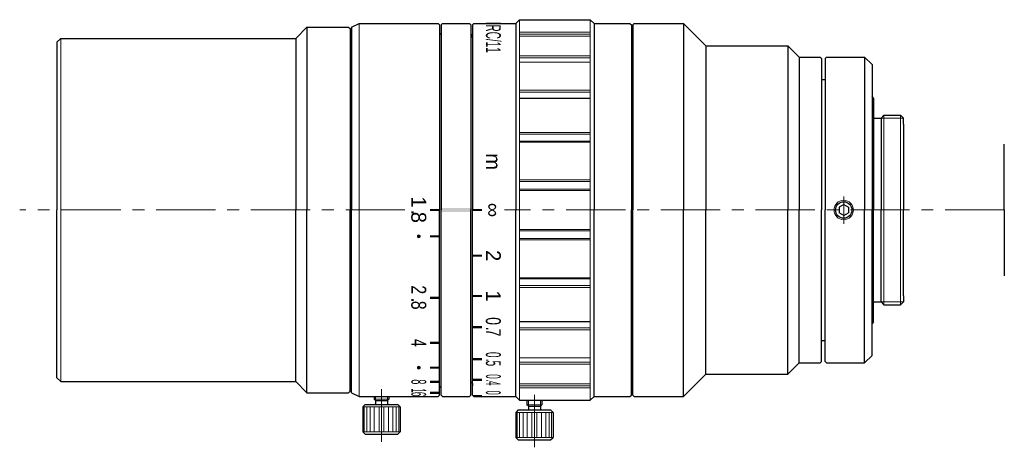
# Model space of a CAD drawing. Header units: millimetres. Extents: x -68 to 64, y 268 to 326.
import ezdxf
from ezdxf.enums import TextEntityAlignment as Align

# ---------------------------------------------------------------- set-up
doc = ezdxf.new("R2010")
doc.units = ezdxf.units.MM
doc.header["$LTSCALE"] = 0.25
doc.linetypes.add('CENTER', pattern=[50.8, 31.75, -6.35, 6.35, -6.35])
for name, color, linetype, lineweight in [('01_中心線', 1, 'CENTER', 20), ('03_寸法・文字', 50, 'Continuous', 20), ('外観図', 7, 'Continuous', 30)]:
    doc.layers.add(name, color=color, linetype=linetype, lineweight=lineweight)
doc.styles.add('VS Standard', font='txt', dxfattribs={"height": 3})

msp = doc.modelspace()

# ---------------------------------------------------------------- hatches: boundary and pattern name
at = {"layer": '03_寸法・文字'}
h = msp.add_hatch(color=256, dxfattribs=at)
h.dxf.hatch_style = 1
h.paths.add_polyline_path([(-12.2, 299.85), (-12.2, 300.15), (-13.5, 300.15), (-13.5, 299.85)])
h = msp.add_hatch(color=256, dxfattribs=at)
h.dxf.hatch_style = 1
h.paths.add_polyline_path([(-8, 300.25), (-12, 300.25), (-12, 299.75), (-8, 299.75)])
h = msp.add_hatch(color=256, dxfattribs=at)
h.dxf.hatch_style = 1
h.paths.add_polyline_path([(-6.5, 299.85), (-6.5, 300.15), (-7.8, 300.15), (-7.8, 299.85)])
h = msp.add_hatch(color=256, dxfattribs=at)
h.dxf.hatch_style = 1
h.paths.add_polyline_path([(-15, 296.22, 1), (-15, 296.72, 1)])
h = msp.add_hatch(color=256, dxfattribs=at)
h.dxf.hatch_style = 1
h.paths.add_polyline_path([(-12.2, 296.32), (-12.2, 296.62), (-13.5, 296.62), (-13.5, 296.32)])
h = msp.add_hatch(color=256, dxfattribs=at)
h.dxf.hatch_style = 1
h.paths.add_polyline_path([(-6.5, 293.73), (-6.5, 294.03), (-7.8, 294.03), (-7.8, 293.73)])
h = msp.add_hatch(color=256, dxfattribs=at)
h.dxf.hatch_style = 1
h.paths.add_polyline_path([(-12.2, 288.08), (-12.2, 288.38), (-13.5, 288.38), (-13.5, 288.08)])
h = msp.add_hatch(color=256, dxfattribs=at)
h.dxf.hatch_style = 1
h.paths.add_polyline_path([(-6.5, 288.33), (-6.5, 288.63), (-7.8, 288.63), (-7.8, 288.33)])
h = msp.add_hatch(color=256, dxfattribs=at)
h.dxf.hatch_style = 1
h.paths.add_polyline_path([(-6.5, 284.14), (-6.5, 284.44), (-7.8, 284.44), (-7.8, 284.14)])
h = msp.add_hatch(color=256, dxfattribs=at)
h.dxf.hatch_style = 1
h.paths.add_polyline_path([(-12.2, 282.05), (-12.2, 282.35), (-13.5, 282.35), (-13.5, 282.05)])
h = msp.add_hatch(color=256, dxfattribs=at)
h.dxf.hatch_style = 1
h.paths.add_polyline_path([(-6.5, 279.86), (-6.5, 280.16), (-7.8, 280.16), (-7.8, 279.86)])
h = msp.add_hatch(color=256, dxfattribs=at)
h.dxf.hatch_style = 1
h.paths.add_polyline_path([(-15, 278.62, 1), (-15, 279.12, 1)])
h = msp.add_hatch(color=256, dxfattribs=at)
h.dxf.hatch_style = 1
h.paths.add_polyline_path([(-12.2, 278.72), (-12.2, 279.02), (-13.5, 279.02), (-13.5, 278.72)])
h = msp.add_hatch(color=256, dxfattribs=at)
h.dxf.hatch_style = 1
h.paths.add_polyline_path([(-6.5, 277.1), (-6.5, 277.4), (-7.8, 277.4), (-7.8, 277.1)])
h = msp.add_hatch(color=256, dxfattribs=at)
h.dxf.hatch_style = 1
h.paths.add_polyline_path([(-12.2, 276.82), (-12.2, 277.12), (-13.5, 277.12), (-13.5, 276.82)])
h = msp.add_hatch(color=256, dxfattribs=at)
h.dxf.hatch_style = 1
h.paths.add_polyline_path([(-12.2, 275.36), (-12.2, 275.66), (-13.5, 275.66), (-13.5, 275.36)])
h = msp.add_hatch(color=256, dxfattribs=at)
h.dxf.hatch_style = 1
h.paths.add_polyline_path([(-6.5, 275), (-6.5, 275.2), (-7.8, 275.2), (-7.6, 275)])

# ---------------------------------------------------------------- linework, layer by layer
at = {"layer": '01_中心線'}
for p, q in [((41.97, 301.83), (41.97, 298.14)), ((-16.86, 300), (-68.5, 300)), ((63.5, 300), (-3.52, 300)), ((-20, 268.95), (-20, 276)), ((0.5, 268.2), (0.5, 275.25))]:
    msp.add_line(p, q, dxfattribs=at)
at = {"layer": '外観図'}
for p, q in [((-24, 324.5), (-23, 325)), ((-23, 325), (-12.4, 325)), ((-12.4, 325), (-12.2, 324.8)), ((-12.2, 324.8), (-12.2, 323.75)), ((-12, 324.8), (-11.8, 325)), ((-12, 324.8), (-12, 323.55)), ((-11.8, 325), (-8.2, 325)), ((-8.2, 325), (-8, 324.8)), ((-8, 324.8), (-8, 323.05)), ((-7.8, 324.8), (-7.6, 325)), ((-7.8, 324.8), (-7.8, 323.25)), ((-7.6, 325), (-2, 325)), ((-2, 325), (-1.5, 325.5)), ((-2, 325), (-2, 300)), ((-1.5, 325.5), (8, 325.5)), ((8, 325.5), (8.5, 325)), ((8.5, 325), (13.3, 325)), ((8.5, 325), (8.5, 300)), ((13.3, 325), (13.5, 324.8)), ((13.5, 324.8), (13.5, 323.05)), ((13.9, 325), (13.7, 324.8)), ((13.7, 324.8), (13.7, 323.25)), ((13.9, 325), (20.5, 325)), ((20.5, 325), (23.5, 322)), ((20.5, 325), (20.5, 300)), ((-30, 324.5), (-31.5, 323)), ((-30, 324.5), (-24.4, 324.5)), ((-30, 324.5), (-30, 300)), ((-24.4, 324.5), (-24.2, 324.3)), ((-24.2, 324.3), (-24.2, 323.5)), ((-24.2, 323.5), (-24, 323.3)), ((-24.2, 323.5), (-24.2, 323.5)), ((-24.2, 323.5), (-24.2, 300)), ((-24, 324.5), (-24, 323.3)), ((-12.2, 324), (-12.2, 324)), ((-12.2, 323.75), (-12, 323.55)), ((-12.2, 323.75), (-12.2, 300)), ((-12, 323.55), (-12, 300)), ((-7.8, 323.25), (-7.8, 323.55)), ((-63, 323), (-63.5, 322.5)), ((-63.5, 322.5), (-63.5, 300)), ((-63, 323), (-31.5, 323)), ((-31.5, 323), (-31.5, 300)), ((-24, 323.3), (-24, 300)), ((-7.8, 323.25), (-8, 323.05)), ((-8, 323.05), (-8, 300)), ((-7.8, 323.25), (-7.8, 323.25)), ((-7.8, 323.25), (-7.8, 300)), ((13.7, 323.25), (13.5, 323.05)), ((13.5, 323.05), (13.5, 300)), ((13.7, 323.25), (13.7, 323.25)), ((13.7, 323.25), (13.7, 300)), ((23.5, 322), (34.5, 322)), ((23.5, 322), (23.5, 300)), ((34.5, 322), (36, 320.5)), ((34.5, 322), (34.5, 300)), ((36, 320.5), (38.8, 320.5)), ((36, 320.5), (36, 300)), ((38.8, 320.5), (39, 320.3)), ((39, 320.3), (39, 317.5)), ((39.67, 320.5), (39.47, 320.3)), ((39.47, 320.3), (39.47, 317.5)), ((39.67, 320.5), (44.77, 320.5)), ((44.77, 320.5), (45.77, 319.5)), ((44.77, 320.5), (44.77, 300)), ((45.77, 319.5), (45.77, 315.2)), ((39, 317.5), (39.47, 317.5)), ((39, 317.5), (39, 300)), ((39.47, 317.5), (39.47, 300)), ((45.97, 315), (45.77, 315.2)), ((45.77, 315.2), (45.77, 300)), ((45.97, 315), (45.97, 312.3)), ((45.97, 312.3), (46.97, 312.3)), ((45.97, 312.3), (45.97, 300)), ((46.97, 312.3), (47.37, 312.7)), ((46.97, 312.3), (46.97, 300)), ((47.37, 312.7), (49.57, 312.7)), ((49.97, 312.3), (49.57, 312.7)), ((49.97, 311.5), (49.97, 312.3)), ((49.97, 311.5), (49.97, 300)), ((63.5, 300), (63.5, 308.81)), ((-63.5, 277.5), (-63.5, 300)), ((-31.5, 277), (-31.5, 300)), ((-30, 275.5), (-30, 300)), ((-24.2, 276.5), (-24.2, 300)), ((-24, 276.7), (-24, 300)), ((-12.2, 276.25), (-12.2, 300)), ((-12, 276.45), (-12, 300)), ((-8, 276.95), (-8, 300)), ((-7.8, 276.75), (-7.8, 300)), ((-2, 275), (-2, 300)), ((8.5, 275), (8.5, 300)), ((13.5, 276.95), (13.5, 300)), ((13.7, 276.75), (13.7, 300)), ((20.5, 275), (20.5, 300)), ((23.5, 278), (23.5, 300)), ((34.5, 278), (34.5, 300)), ((36, 279.5), (36, 300)), ((39, 282.5), (39, 300)), ((39.47, 282.5), (39.47, 300)), ((41.97, 300.73), (41.35, 300.36)), ((41.35, 300.36), (41.35, 299.64)), ((41.97, 300.73), (42.59, 300.36)), ((42.59, 300.36), (42.59, 299.64)), ((44.77, 279.5), (44.77, 300)), ((45.77, 284.8), (45.77, 300)), ((45.97, 287.7), (45.97, 300)), ((46.97, 287.7), (46.97, 300)), ((49.97, 288.5), (49.97, 300)), ((63.5, 300), (63.5, 291.19)), ((41.97, 299.27), (41.35, 299.64)), ((41.97, 299.27), (42.59, 299.64)), ((49.97, 288.5), (49.97, 287.7)), ((45.97, 285), (45.97, 287.7)), ((45.97, 287.7), (46.97, 287.7)), ((46.97, 287.7), (47.37, 287.3)), ((47.37, 287.3), (49.57, 287.3)), ((49.97, 287.7), (49.57, 287.3)), ((45.97, 285), (45.77, 284.8)), ((45.77, 280.5), (45.77, 284.8)), ((39, 279.7), (39, 282.5)), ((39, 282.5), (39.47, 282.5)), ((39.47, 279.7), (39.47, 282.5)), ((44.77, 279.5), (45.77, 280.5)), ((34.5, 278), (36, 279.5)), ((36, 279.5), (38.8, 279.5)), ((38.8, 279.5), (39, 279.7)), ((39.67, 279.5), (39.47, 279.7)), ((39.67, 279.5), (44.77, 279.5)), ((-63, 277), (-63.5, 277.5)), ((20.5, 275), (23.5, 278)), ((23.5, 278), (34.5, 278)), ((-63, 277), (-31.5, 277)), ((-30, 275.5), (-31.5, 277)), ((-24.2, 276.5), (-24, 276.7)), ((-24.2, 276.5), (-24.2, 276.5)), ((-24.2, 275.7), (-24.2, 276.5)), ((-24, 275.5), (-24, 276.7)), ((-12.2, 276.25), (-12, 276.45)), ((-12.2, 275.2), (-12.2, 276.25)), ((-12.2, 276), (-12.2, 276)), ((-12, 275.2), (-12, 276.45)), ((-8, 275.2), (-8, 276.95)), ((-7.8, 276.75), (-8, 276.95)), ((-7.8, 275.2), (-7.8, 276.75)), ((-7.8, 276.75), (-7.8, 276.75)), ((-7.8, 276.75), (-7.8, 276.45)), ((13.7, 276.75), (13.5, 276.95)), ((13.5, 275.2), (13.5, 276.95)), ((13.7, 275.2), (13.7, 276.75)), ((13.7, 276.75), (13.7, 276.75)), ((-30, 275.5), (-24.4, 275.5)), ((-24.4, 275.5), (-24.2, 275.7)), ((-24, 275.5), (-23, 275)), ((-23, 275), (-12.4, 275)), ((-21, 275), (-21, 274.65)), ((-20.8, 274.45), (-21, 274.65)), ((-19, 274.65), (-19.2, 274.45)), ((-19, 275), (-19, 274.65)), ((-12.4, 275), (-12.2, 275.2)), ((-12, 275.2), (-11.8, 275)), ((-11.8, 275), (-8.2, 275)), ((-8.2, 275), (-8, 275.2)), ((-7.8, 275.2), (-7.6, 275)), ((-7.6, 275), (-2, 275)), ((-2, 275), (-1.5, 274.5)), ((8, 274.5), (8.5, 275)), ((8.5, 275), (13.3, 275)), ((13.3, 275), (13.5, 275.2)), ((13.9, 275), (13.7, 275.2)), ((13.9, 275), (20.5, 275)), ((-22.17, 273.95), (-22.5, 273.62)), ((-22.5, 273.62), (-22.5, 270.27)), ((-22.17, 273.95), (-17.82, 273.95)), ((-20.8, 274.45), (-20.8, 273.95)), ((-20.8, 274.45), (-19.2, 274.45)), ((-19.2, 274.45), (-19.2, 273.95)), ((-17.82, 273.95), (-17.5, 273.62)), ((-17.5, 273.62), (-17.5, 270.27)), ((-1.5, 274.5), (8, 274.5)), ((-0.5, 274.5), (-0.5, 273.9)), ((-0.3, 273.7), (-0.5, 273.9)), ((-0.3, 273.7), (-0.3, 273.2)), ((-0.3, 273.7), (1.3, 273.7)), ((1.3, 273.7), (1.5, 273.9)), ((1.3, 273.7), (1.3, 273.2)), ((1.5, 274.5), (1.5, 273.9)), ((-1.68, 273.2), (-2, 272.88)), ((-2, 272.88), (-2, 269.53)), ((-1.68, 273.2), (2.67, 273.2)), ((2.67, 273.2), (3, 272.88)), ((3, 272.88), (3, 269.53)), ((-22.17, 269.95), (-22.5, 270.27)), ((-22.17, 269.95), (-17.82, 269.95)), ((-17.82, 269.95), (-17.5, 270.27)), ((-1.68, 269.2), (-2, 269.53)), ((2.67, 269.2), (3, 269.53)), ((-1.68, 269.2), (2.67, 269.2))]:
    msp.add_line(p, q, dxfattribs=at)
at = {"layer": '外観図', "lineweight": 20}
for p, q in [((-23, 325), (-23, 300)), ((-1.5, 325.5), (-1.5, 300)), ((8, 325.5), (8, 300)), ((-1.5, 323.82), (8, 323.82)), ((-1.5, 323.56), (8, 323.56)), ((-63, 323), (-63, 300)), ((-1.5, 323.28), (8, 323.28)), ((-1.5, 320.65), (8, 320.65)), ((-1.5, 320.37), (8, 320.37)), ((-1.5, 319.8), (8, 319.8)), ((-1.5, 316.07), (8, 316.07)), ((-1.5, 315.8), (8, 315.8)), ((-1.5, 315), (8, 315)), ((-1.5, 314.96), (8, 314.96)), ((46.97, 312.3), (49.97, 312.3)), ((47.37, 312.7), (47.37, 300)), ((49.57, 312.7), (49.57, 300)), ((-1.5, 310.4), (8, 310.4)), ((-1.5, 310.14), (8, 310.14)), ((-1.5, 309.22), (8, 309.22)), ((-1.5, 309.11), (8, 309.11)), ((-1.5, 304.02), (8, 304.02)), ((-1.5, 303.8), (8, 303.8)), ((-1.5, 302.81), (8, 302.81)), ((-1.5, 302.63), (8, 302.63)), ((-63, 277), (-63, 300)), ((-23, 275), (-23, 300)), ((-1.5, 274.5), (-1.5, 300)), ((8, 274.5), (8, 300)), ((47.37, 287.3), (47.37, 300)), ((49.57, 287.3), (49.57, 300)), ((-1.5, 297.37), (8, 297.37)), ((-1.5, 297.19), (8, 297.19)), ((-1.5, 296.2), (8, 296.2)), ((-1.5, 295.98), (8, 295.98)), ((-1.5, 290.89), (8, 290.89)), ((-1.5, 290.78), (8, 290.78)), ((-1.5, 289.86), (8, 289.86)), ((-1.5, 289.6), (8, 289.6)), ((46.97, 287.7), (49.97, 287.7)), ((-1.5, 285.04), (8, 285.04)), ((-1.5, 285), (8, 285)), ((-1.5, 284.2), (8, 284.2)), ((-1.5, 283.93), (8, 283.93)), ((-1.5, 280.2), (8, 280.2)), ((-1.5, 279.63), (8, 279.63)), ((-1.5, 279.35), (8, 279.35)), ((-1.5, 276.72), (8, 276.72)), ((-1.5, 276.44), (8, 276.44)), ((-1.5, 276.18), (8, 276.18)), ((-20.8, 275), (-20.8, 274.45)), ((-19.2, 275), (-19.2, 274.45)), ((-0.3, 274.5), (-0.3, 273.7)), ((1.3, 274.5), (1.3, 273.7))]:
    msp.add_line(p, q, dxfattribs=at)
at = {"layer": '外観図', "lineweight": 9}
for p, q in [((39, 318.75), (39, 319.75)), ((39, 281.25), (39, 280.25)), ((-21, 274.65), (-19, 274.65)), ((-22.5, 273.62), (-17.5, 273.62)), ((-22.31, 270.27), (-22.31, 273.62)), ((-21.98, 270.27), (-21.98, 273.62)), ((-21.52, 270.27), (-21.52, 273.62)), ((-20.96, 270.27), (-20.96, 273.62)), ((-20.33, 270.27), (-20.33, 273.62)), ((-19.67, 270.27), (-19.67, 273.62)), ((-19.04, 270.27), (-19.04, 273.62)), ((-18.48, 270.27), (-18.48, 273.62)), ((-18.02, 270.27), (-18.02, 273.62)), ((-17.69, 270.27), (-17.69, 273.62)), ((-0.5, 273.9), (1.5, 273.9)), ((-2, 272.88), (3, 272.88)), ((-1.81, 269.53), (-1.81, 272.88)), ((-1.48, 269.53), (-1.48, 272.88)), ((-1.02, 269.53), (-1.02, 272.88)), ((-0.46, 269.53), (-0.46, 272.88)), ((0.17, 269.53), (0.17, 272.88)), ((0.83, 269.53), (0.83, 272.88)), ((1.46, 269.53), (1.46, 272.88)), ((2.02, 269.53), (2.02, 272.88)), ((2.48, 269.53), (2.48, 272.88)), ((2.81, 269.53), (2.81, 272.88)), ((-22.5, 270.27), (-17.5, 270.27)), ((-2, 269.53), (3, 269.53))]:
    msp.add_line(p, q, dxfattribs=at)
at = {"layer": '外観図', "lineweight": 20}
msp.add_circle((41.97, 300), 1.3, dxfattribs=at)
at = {"layer": '外観図'}
msp.add_circle((41.97, 300), 1.1, dxfattribs=at)

# ---------------------------------------------------------------- texts
at = {"layer": '03_寸法・文字', "style": 'VS Standard'}
for s, width, p in [('IRC/11', 0.5, (-4, 323.15)), ('2', 0.8, (-14, 289.31)), ('8', 0.8, (-14, 287.24)), ('0', 0.7, (-4, 285.11)), ('.', 0.7, (-4, 284.08)), ('7', 0.7, (-4, 283.57)), ('4', 0.7, (-14, 282.2)), ('0', 0.5, (-4, 280.6)), ('.', 0.5, (-4, 279.88)), ('5', 0.5, (-4, 279.45)), ('8', 0.45, (-14, 276.97)), ('0', 0.4, (-4, 277.69)), ('1', 0.4, (-14, 275.79)), ('.', 0.4, (-4, 277.13)), ('4', 0.4, (-4, 276.78)), ('6', 0.4, (-14, 275.32)), ('0', 0.3, (-4.01, 275.52)), ('.', 0.3, (-4, 275.02))]:
    msp.add_text(s, height=2, rotation=270, dxfattribs=dict(at, width=width)).set_placement(p, align=Align.TOP_CENTER)
for s, p in [('m', (-4, 306.48)), ('1', (-14, 301.07)), ('∞', (-4, 300)), ('.', (-14, 299.69)), ('8', (-14, 299.01)), ('2', (-4, 293.88)), ('.', (-14, 287.93)), ('1', (-4, 288.48))]:
    msp.add_text(s, height=2, rotation=270, dxfattribs=at).set_placement(p, align=Align.TOP_CENTER)

doc.saveas('drawing.dxf')
